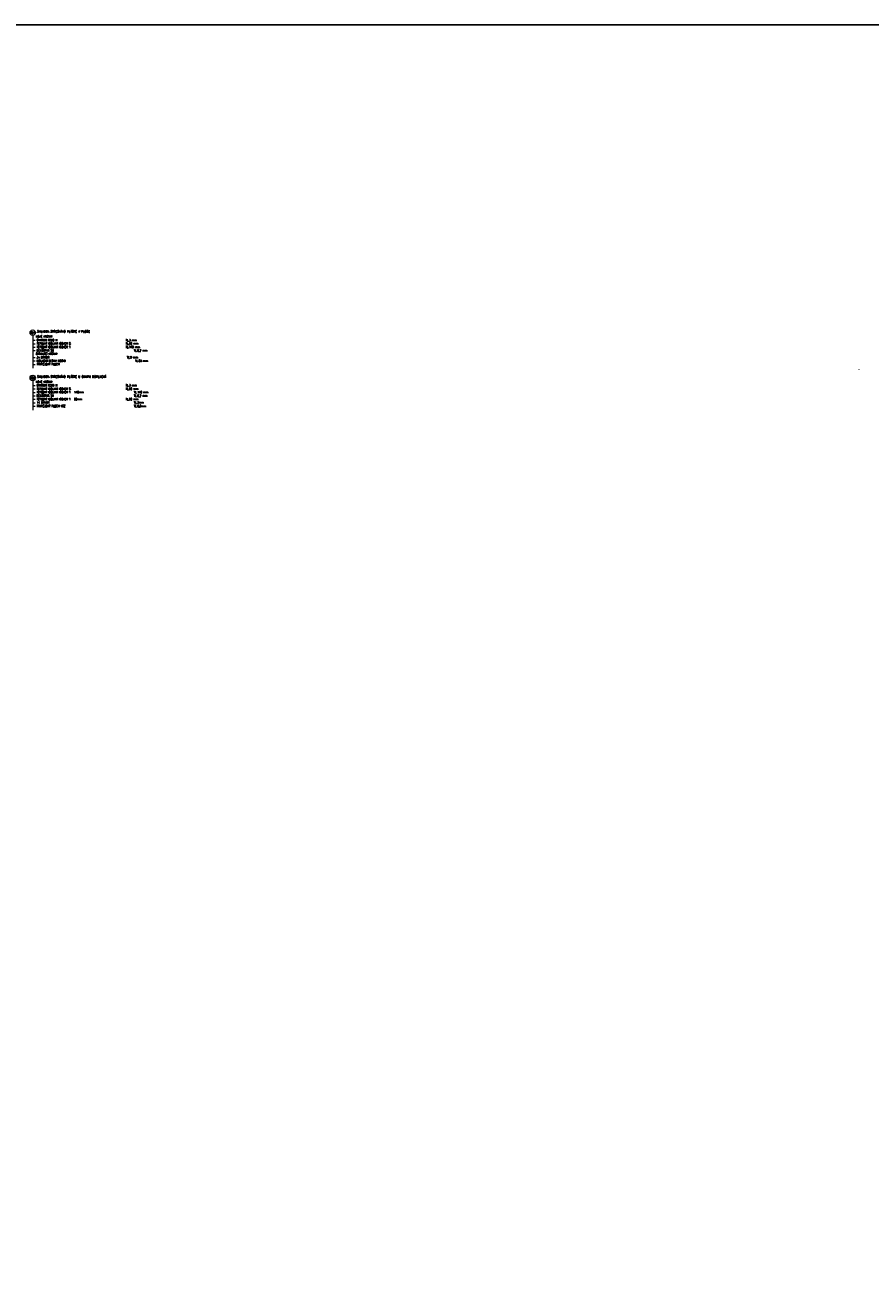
# Model space of a CAD drawing. Header units: millimetres. Extents: x -485339 to 350584, y -2181201 to -313328.
# Tile 10 of 115: x -390358 to -308616, y -1050030 to -929891. Entities that reach past the tile are written whole.
import ezdxf
from ezdxf.enums import TextEntityAlignment as Align

# ---------------------------------------------------------------- set-up
doc = ezdxf.new("R2010")
doc.units = ezdxf.units.MM
doc.header["$LTSCALE"] = 10
doc.layers.get('Defpoints').update_dxf_attribs({"color": 201})
for name, color, linetype, lineweight in [('N_popis', 10, 'Continuous', 18), ('St_otvory_okna', 40, 'Continuous', 18), ('St_popis', 250, 'Continuous', 18)]:
    doc.layers.add(name, color=color, linetype=linetype, lineweight=lineweight)
doc.styles.add('Andy', font='txt')
doc.styles.add('ROMANS', font='romans.shx', dxfattribs={"width": 0.8})
doc.styles.get("Standard").update_dxf_attribs({"font": 'simplex.shx', "width": 0.8})

msp = doc.modelspace()

# ---------------------------------------------------------------- linework, layer by layer
at = {"layer": 'Defpoints'}
msp.add_lwpolyline([(-480994, -929890.9), (286897.8, -929890.9), (286897.8, -1189933.9), (-480994, -1189933.9)], close=True, dxfattribs=at)
at = {"layer": 'N_popis'}
for points in [[(-389597.8, -959914.6), (-389597.8, -963083.7)], [(-389597.8, -964290.7), (-389597.8, -967141.8)]]:
    msp.add_lwpolyline(points, dxfattribs=at)
for centre in [(-389597.8, -959654.7), (-389597.8, -964030.8)]:
    msp.add_circle(centre, 259.9, dxfattribs=at)
at = {"layer": 'St_otvory_okna'}
msp.add_lwpolyline([(-309666.6, -963251), (-309666.6, -963226)], dxfattribs=at)

# ---------------------------------------------------------------- texts
at = {"layer": 'N_popis', "width": 0.8}
for s, p in [('S01', (-389597.8, -959654.7)), ('S02', (-389597.8, -964030.8))]:
    msp.add_text(s, height=180, dxfattribs=at).set_placement(p, align=Align.MIDDLE_CENTER)
at = {"layer": 'N_popis', "char_height": 200, "width": 17412.882, "attachment_point": 1, "style": 'ROMANS'}
for s, insert in [('  NOVÉ VRSTVY\\P- CHARBIT R330 H^I^I^I^I^I^I^I^I^I TL.3 mm\\P- TEPELNÝ IZOLANT ISOVER S   ^I^I ^I^I^I^I^I TL.60 mm\\P- TEPELNÝ IZOLANT ISOVER T   ^I^I ^I^I^I^I^I TL.140 mm\\P- DEKSEPAR 20  ^I^I^I^I^I^I^I^I^I ^I TL.0,2 mm\\P{\\C0;  STÁVAJÍCÍ VRSTVY\\P- 3x BITAGIT^I^I^I^I^I^I^I^I^I^I  TL.9 mm\\P- IZOLAČNÍ DESKY IZOSID ^I^I^I^I^I^I^I^I  TL.63 mm\\P- TRAPÉZOVÝ PLECH}', (-389536, -959942.4)), ('  NOVÉ VRSTVY\\P- CHARBIT R330 H^I^I^I^I^I^I^I^I^I TL.3 mm\\P- TEPELNÝ IZOLANT ISOVER S   ^I^I ^I^I^I^I^I TL.60 mm\\P- TEPELNÝ IZOLANT ISOVER T   140mm^I^I ^I^I^I^I TL.140 mm\\P- DEKSEPAR 20  ^I^I^I^I^I^I^I^I^I ^I TL.0,2 mm\\P- TEPELNÝ IZOLANT ISOVER T   60mm^I^I ^I^I^I^I TL.60 mm\\P- 1X BITAGIT ^I^I^I^I^I^I^I^I^I^I TL.3mm\\P- TRAPÉZOVÝ PLECH VSŽ ^I^I^I^I^I^I^I^I TL.0,8mm', (-389536, -964318.5))]:
    msp.add_mtext(s, dxfattribs=dict(at, insert=insert))
at = {"layer": 'St_popis', "char_height": 200, "attachment_point": 1, "style": 'Andy'}
for s, insert in [('{\\Fromand|c0;SKLADBA STŘEŠNÍHO PLÁŠTĚ V PLOŠE}', (-389175.9, -959436.6)), ('{\\Fromand|c0;SKLADBA STŘEŠNÍHO PLÁŠTĚ U OKAPU DOPLNĚNÍ}', (-389175.9, -963812.7))]:
    msp.add_mtext(s, dxfattribs=dict(at, insert=insert))

doc.saveas('drawing.dxf')
